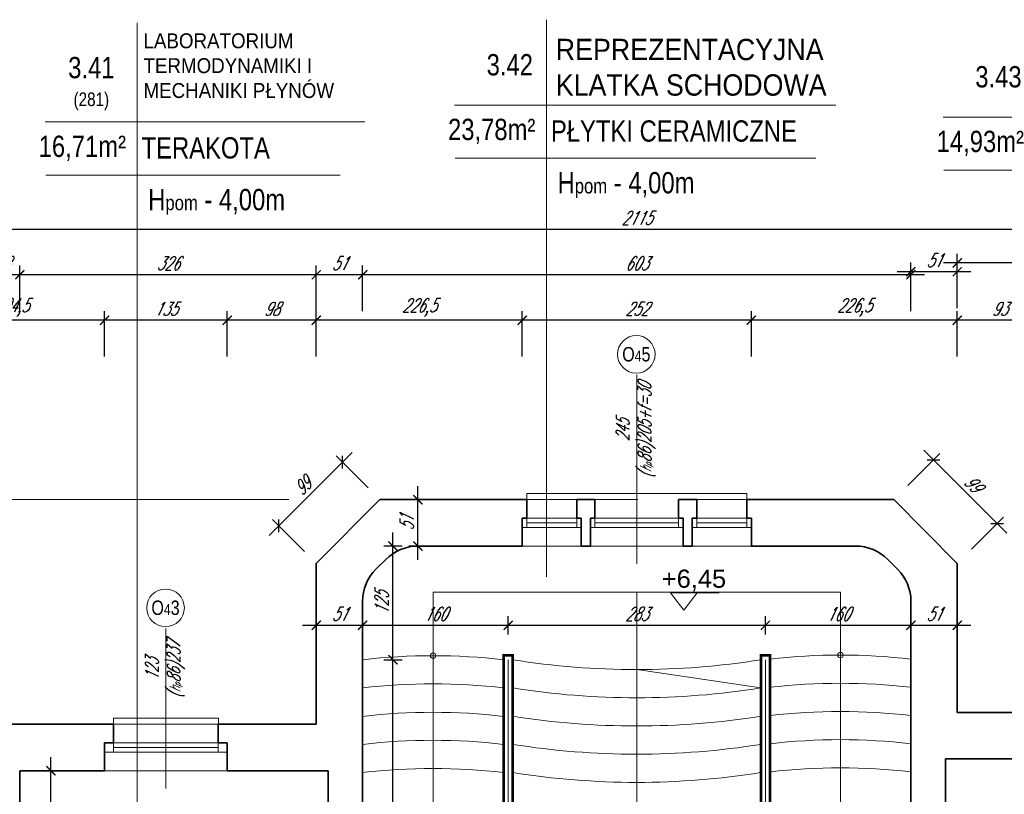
# Model space of a CAD drawing. Header units: millimetres. Extents: x 402 to 79005, y -7782 to 89952.
# Tile 40 of 256: x 24196 to 25278, y 15360 to 16212. Entities that reach past the tile are written whole.
import ezdxf

# ---------------------------------------------------------------- set-up
doc = ezdxf.new("R2010")
doc.units = ezdxf.units.MM
doc.header["$LTSCALE"] = 10
doc.linetypes.add('DASHED', pattern=[19.05, 12.7, -6.35])
doc.layers.get('0').update_dxf_attribs({"lineweight": 0})
doc.layers.get('Defpoints').update_dxf_attribs({"color": 253})
for name, color, linetype, lineweight in [('000_rzedne', 7, 'Continuous', 0), ('01 parter - ściany', 253, 'Continuous', 35), ('03-01_okna', 253, 'Continuous', 15), ('03-02_schody', 253, 'Continuous', 5), ('04-1_widok', 253, 'Continuous', 5), ('05-01_wymiary', 253, 'Continuous', 5), ('05-03_opis', 253, 'Continuous', 5)]:
    doc.layers.add(name, color=color, linetype=linetype, lineweight=lineweight)
doc.styles.add('ariel', font='ARIAL.TTF', dxfattribs={"width": 0.8})
doc.styles.add('ariel_wym', font='simplex.shx', dxfattribs={"width": 0.65, "oblique": 25})
doc.styles.add('ZAGOSP', font='txt', dxfattribs={"height": 0.8})
doc.dimstyles.new('ariel 50', dxfattribs={"dimtxt": 15, "dimasz": 10, "dimexe": 10, "dimexo": 0, "dimgap": 5, "dimtad": 1, "dimdec": 1, "dimrnd": 0.5, "dimtxsty": 'ariel_wym', "dimblk": 'ARCHTICK', "dimcen": 2.5, "dimdle": 15, "dimazin": 0, "dimtfac": 1, "dimtdec": 1, "dimtix": 1, "dimtmove": 0, "dimatfit": 3, "dimldrblk": 'DOT', "dimfxl": 0, "dimarcsym": 0})
doc.dimstyles.new('ariel 50 wnętrze', dxfattribs={"dimtxt": 15, "dimasz": 10, "dimexe": 10, "dimexo": 0, "dimgap": 5, "dimtad": 1, "dimdec": 1, "dimrnd": 0.5, "dimtxsty": 'ariel_wym', "dimblk": 'ARCHTICK', "dimcen": 2.5, "dimdle": 15, "dimazin": 0, "dimtfac": 1, "dimtdec": 1, "dimtix": 1, "dimtmove": 0, "dimatfit": 3, "dimldrblk": 'DOT', "dimfxl": 0, "dimarcsym": 0})

# ---------------------------------------------------------------- blocks, each defined once
blk = doc.blocks.new('_ArchTick')
at = {"color": 0, "linetype": 'ByBlock', "const_width": 0.15}
blk.add_lwpolyline([(-0.5, -0.5), (0.5, 0.5)], dxfattribs=at)
blk = doc.blocks.new('*D3159')
at = {"layer": '05-01_wymiary', "color": 0, "lineweight": -2}
for p, q in [((25226.6, 15841.7), (25226.6, 15891.7)), ((25319.7, 15841.7), (25319.7, 15891.7)), ((25334.7, 15881.7), (25211.6, 15881.7))]:
    blk.add_line(p, q, dxfattribs=at)
at = {"layer": 'Defpoints', "color": 0, "lineweight": 0}
for p in [(25226.6, 15881.7), (25226.6, 15614.4), (25319.7, 15399.3)]:
    blk.add_point(p, dxfattribs=at)
at = {"layer": '05-01_wymiary', "color": 0, "lineweight": -2, "xscale": 10, "yscale": 10, "zscale": 10, "rotation": 180}
blk.add_blockref('_ArchTick', (25226.6, 15881.7), dxfattribs=at)
at = {"layer": '05-01_wymiary', "color": 0, "lineweight": -2, "xscale": 10, "yscale": 10, "zscale": 10}
blk.add_blockref('_ArchTick', (25319.7, 15881.7), dxfattribs=at)
at = {"layer": '05-01_wymiary', "color": 0, "insert": (25273.2, 15894.2), "char_height": 15, "attachment_point": 5, "style": 'ariel_wym'}
blk.add_mtext('93', dxfattribs=at)
blk = doc.blocks.new('_Dot')
at = {"color": 0, "linetype": 'ByBlock', "lineweight": -2}
blk.add_line((-0.5, 0), (-1, 0), dxfattribs=at)
at = {"color": 0, "linetype": 'ByBlock', "const_width": 0.5}
blk.add_lwpolyline([(-0.25, 0, 1), (0.25, 0, 1)], format="xyb", close=True, dxfattribs=at)
blk = doc.blocks.new('*D3160')
at = {"layer": '05-01_wymiary', "color": 0, "lineweight": -2}
for p, q in [((25000.2, 15841.7), (25000.2, 15891.7)), ((25226.6, 15841.7), (25226.6, 15891.7)), ((25241.6, 15881.7), (24985.2, 15881.7))]:
    blk.add_line(p, q, dxfattribs=at)
at = {"layer": 'Defpoints', "color": 0, "lineweight": 0}
for p in [(25000.2, 15881.7), (25000.2, 15633.4), (25226.6, 15614.4)]:
    blk.add_point(p, dxfattribs=at)
at = {"layer": '05-01_wymiary', "color": 0, "lineweight": -2, "xscale": 10, "yscale": 10, "zscale": 10, "rotation": 180}
blk.add_blockref('_ArchTick', (25000.2, 15881.7), dxfattribs=at)
at = {"layer": '05-01_wymiary', "color": 0, "lineweight": -2, "xscale": 10, "yscale": 10, "zscale": 10}
blk.add_blockref('_ArchTick', (25226.6, 15881.7), dxfattribs=at)
at = {"layer": '05-01_wymiary', "color": 0, "insert": (25113.4, 15895.6), "char_height": 15, "attachment_point": 5, "style": 'ariel_wym'}
blk.add_mtext('226,5', dxfattribs=at)
blk = doc.blocks.new('*D3161')
at = {"layer": '05-01_wymiary', "color": 0, "lineweight": -2}
for p, q in [((24748.2, 15841.7), (24748.2, 15891.7)), ((25000.2, 15841.7), (25000.2, 15891.7)), ((25015.2, 15881.7), (24733.2, 15881.7))]:
    blk.add_line(p, q, dxfattribs=at)
at = {"layer": 'Defpoints', "color": 0, "lineweight": 0}
for p in [(24748.2, 15881.7), (24748.2, 15633.4), (25000.2, 15633.4)]:
    blk.add_point(p, dxfattribs=at)
at = {"layer": '05-01_wymiary', "color": 0, "lineweight": -2, "xscale": 10, "yscale": 10, "zscale": 10, "rotation": 180}
blk.add_blockref('_ArchTick', (24748.2, 15881.7), dxfattribs=at)
at = {"layer": '05-01_wymiary', "color": 0, "lineweight": -2, "xscale": 10, "yscale": 10, "zscale": 10}
blk.add_blockref('_ArchTick', (25000.2, 15881.7), dxfattribs=at)
at = {"layer": '05-01_wymiary', "color": 0, "insert": (24874.2, 15894.2), "char_height": 15, "attachment_point": 5, "style": 'ariel_wym'}
blk.add_mtext('252', dxfattribs=at)
blk = doc.blocks.new('*D3162')
at = {"layer": '05-01_wymiary', "color": 0, "lineweight": -2}
for p, q in [((24521.7, 15841.7), (24521.7, 15891.7)), ((24748.2, 15841.7), (24748.2, 15891.7)), ((24763.2, 15881.7), (24506.7, 15881.7))]:
    blk.add_line(p, q, dxfattribs=at)
at = {"layer": 'Defpoints', "color": 0, "lineweight": 0}
for p in [(24521.7, 15881.7), (24748.2, 15633.4), (24521.7, 15614.4)]:
    blk.add_point(p, dxfattribs=at)
at = {"layer": '05-01_wymiary', "color": 0, "lineweight": -2, "xscale": 10, "yscale": 10, "zscale": 10, "rotation": 180}
blk.add_blockref('_ArchTick', (24521.7, 15881.7), dxfattribs=at)
at = {"layer": '05-01_wymiary', "color": 0, "lineweight": -2, "xscale": 10, "yscale": 10, "zscale": 10}
blk.add_blockref('_ArchTick', (24748.2, 15881.7), dxfattribs=at)
at = {"layer": '05-01_wymiary', "color": 0, "insert": (24634.9, 15895.6), "char_height": 15, "attachment_point": 5, "style": 'ariel_wym'}
blk.add_mtext('226,5', dxfattribs=at)
blk = doc.blocks.new('*D3163')
at = {"layer": '05-01_wymiary', "color": 0, "lineweight": -2}
for p, q in [((24423.7, 15841.7), (24423.7, 15891.7)), ((24521.7, 15841.7), (24521.7, 15891.7)), ((24536.7, 15881.7), (24408.7, 15881.7))]:
    blk.add_line(p, q, dxfattribs=at)
at = {"layer": 'Defpoints', "color": 0, "lineweight": 0}
for p in [(24423.7, 15881.7), (24521.7, 15614.4), (24423.7, 15386.4)]:
    blk.add_point(p, dxfattribs=at)
at = {"layer": '05-01_wymiary', "color": 0, "lineweight": -2, "xscale": 10, "yscale": 10, "zscale": 10, "rotation": 180}
blk.add_blockref('_ArchTick', (24423.7, 15881.7), dxfattribs=at)
at = {"layer": '05-01_wymiary', "color": 0, "lineweight": -2, "xscale": 10, "yscale": 10, "zscale": 10}
blk.add_blockref('_ArchTick', (24521.7, 15881.7), dxfattribs=at)
at = {"layer": '05-01_wymiary', "color": 0, "insert": (24472.7, 15894.2), "char_height": 15, "attachment_point": 5, "style": 'ariel_wym'}
blk.add_mtext('98', dxfattribs=at)
blk = doc.blocks.new('*D3164')
at = {"layer": '05-01_wymiary', "color": 0, "lineweight": -2}
for p, q in [((24288.8, 15841.7), (24288.8, 15891.7)), ((24423.7, 15841.7), (24423.7, 15891.7)), ((24438.7, 15881.7), (24273.8, 15881.7))]:
    blk.add_line(p, q, dxfattribs=at)
at = {"layer": 'Defpoints', "color": 0, "lineweight": 0}
for p in [(24288.8, 15881.7), (24288.8, 15386.4), (24423.7, 15386.4)]:
    blk.add_point(p, dxfattribs=at)
at = {"layer": '05-01_wymiary', "color": 0, "lineweight": -2, "xscale": 10, "yscale": 10, "zscale": 10, "rotation": 180}
blk.add_blockref('_ArchTick', (24288.8, 15881.7), dxfattribs=at)
at = {"layer": '05-01_wymiary', "color": 0, "lineweight": -2, "xscale": 10, "yscale": 10, "zscale": 10}
blk.add_blockref('_ArchTick', (24423.7, 15881.7), dxfattribs=at)
at = {"layer": '05-01_wymiary', "color": 0, "insert": (24356.2, 15894.2), "char_height": 15, "attachment_point": 5, "style": 'ariel_wym'}
blk.add_mtext('135', dxfattribs=at)
blk = doc.blocks.new('*D3165')
at = {"layer": '05-01_wymiary', "color": 0, "lineweight": -2}
for p, q in [((24084.4, 15841.7), (24084.4, 15891.7)), ((24288.8, 15841.7), (24288.8, 15891.7)), ((24303.8, 15881.7), (24069.4, 15881.7))]:
    blk.add_line(p, q, dxfattribs=at)
at = {"layer": 'Defpoints', "color": 0, "lineweight": 0}
for p in [(24084.4, 15881.7), (24084.4, 15386.4), (24288.8, 15386.4)]:
    blk.add_point(p, dxfattribs=at)
at = {"layer": '05-01_wymiary', "color": 0, "lineweight": -2, "xscale": 10, "yscale": 10, "zscale": 10, "rotation": 180}
blk.add_blockref('_ArchTick', (24084.4, 15881.7), dxfattribs=at)
at = {"layer": '05-01_wymiary', "color": 0, "lineweight": -2, "xscale": 10, "yscale": 10, "zscale": 10}
blk.add_blockref('_ArchTick', (24288.8, 15881.7), dxfattribs=at)
at = {"layer": '05-01_wymiary', "color": 0, "insert": (24186.6, 15895.6), "char_height": 15, "attachment_point": 5, "style": 'ariel_wym'}
blk.add_mtext('204,5', dxfattribs=at)
blk = doc.blocks.new('*D3174')
at = {"layer": '05-01_wymiary', "color": 0, "lineweight": -2}
for p, q in [((25226.6, 15904.7), (25226.6, 15954.7)), ((25516.5, 15904.7), (25516.5, 15954.7)), ((25531.5, 15944.7), (25211.6, 15944.7))]:
    blk.add_line(p, q, dxfattribs=at)
at = {"layer": 'Defpoints', "color": 0, "lineweight": 0}
for p in [(25226.6, 15944.7), (25226.6, 15450.3), (25516.5, 15399.3)]:
    blk.add_point(p, dxfattribs=at)
at = {"layer": '05-01_wymiary', "color": 0, "lineweight": -2, "xscale": 10, "yscale": 10, "zscale": 10, "rotation": 180}
blk.add_blockref('_ArchTick', (25226.6, 15944.7), dxfattribs=at)
at = {"layer": '05-01_wymiary', "color": 0, "lineweight": -2, "xscale": 10, "yscale": 10, "zscale": 10}
blk.add_blockref('_ArchTick', (25516.5, 15944.7), dxfattribs=at)
at = {"layer": '05-01_wymiary', "color": 0, "insert": (25371.6, 15957.2), "char_height": 15, "attachment_point": 5, "style": 'ariel_wym'}
blk.add_mtext('290', dxfattribs=at)
blk = doc.blocks.new('*D3175')
at = {"layer": '05-01_wymiary', "color": 0, "lineweight": -2}
for p, q in [((25175.6, 15895), (25175.6, 15945)), ((25226.6, 15895), (25226.6, 15945)), ((25241.6, 15935), (25160.6, 15935))]:
    blk.add_line(p, q, dxfattribs=at)
at = {"layer": 'Defpoints', "color": 0, "lineweight": 0}
for p in [(25175.6, 15935), (25175.6, 15447.1), (25226.6, 15450.3)]:
    blk.add_point(p, dxfattribs=at)
at = {"layer": '05-01_wymiary', "color": 0, "lineweight": -2, "xscale": 10, "yscale": 10, "zscale": 10, "rotation": 180}
blk.add_blockref('_ArchTick', (25175.6, 15935), dxfattribs=at)
at = {"layer": '05-01_wymiary', "color": 0, "lineweight": -2, "xscale": 10, "yscale": 10, "zscale": 10}
blk.add_blockref('_ArchTick', (25226.6, 15935), dxfattribs=at)
at = {"layer": '05-01_wymiary', "color": 0, "insert": (25201.1, 15947.5), "char_height": 15, "attachment_point": 5, "style": 'ariel_wym'}
blk.add_mtext('51', dxfattribs=at)
blk = doc.blocks.new('*D3176')
at = {"layer": '05-01_wymiary', "color": 0, "lineweight": -2}
for p, q in [((24572.7, 15891.7), (24572.7, 15941.7)), ((25175.6, 15891.7), (25175.6, 15941.7)), ((25190.6, 15931.7), (24557.7, 15931.7))]:
    blk.add_line(p, q, dxfattribs=at)
at = {"layer": 'Defpoints', "color": 0, "lineweight": 0}
for p in [(24572.7, 15931.7), (24572.7, 15446.2), (25175.6, 15447.1)]:
    blk.add_point(p, dxfattribs=at)
at = {"layer": '05-01_wymiary', "color": 0, "lineweight": -2, "xscale": 10, "yscale": 10, "zscale": 10, "rotation": 180}
blk.add_blockref('_ArchTick', (24572.7, 15931.7), dxfattribs=at)
at = {"layer": '05-01_wymiary', "color": 0, "lineweight": -2, "xscale": 10, "yscale": 10, "zscale": 10}
blk.add_blockref('_ArchTick', (25175.6, 15931.7), dxfattribs=at)
at = {"layer": '05-01_wymiary', "color": 0, "insert": (24874.1, 15944.2), "char_height": 15, "attachment_point": 5, "style": 'ariel_wym'}
blk.add_mtext('603', dxfattribs=at)
blk = doc.blocks.new('*D3177')
at = {"layer": '05-01_wymiary', "color": 0, "lineweight": -2}
for p, q in [((24521.7, 15891.7), (24521.7, 15941.7)), ((24572.7, 15891.7), (24572.7, 15941.7)), ((24587.7, 15931.7), (24506.7, 15931.7))]:
    blk.add_line(p, q, dxfattribs=at)
at = {"layer": 'Defpoints', "color": 0, "lineweight": 0}
for p in [(24521.7, 15931.7), (24572.7, 15446.2), (24521.7, 15437.4)]:
    blk.add_point(p, dxfattribs=at)
at = {"layer": '05-01_wymiary', "color": 0, "lineweight": -2, "xscale": 10, "yscale": 10, "zscale": 10, "rotation": 180}
blk.add_blockref('_ArchTick', (24521.7, 15931.7), dxfattribs=at)
at = {"layer": '05-01_wymiary', "color": 0, "lineweight": -2, "xscale": 10, "yscale": 10, "zscale": 10}
blk.add_blockref('_ArchTick', (24572.7, 15931.7), dxfattribs=at)
at = {"layer": '05-01_wymiary', "color": 0, "insert": (24547.2, 15944.2), "char_height": 15, "attachment_point": 5, "style": 'ariel_wym'}
blk.add_mtext('51', dxfattribs=at)
blk = doc.blocks.new('*D3178')
at = {"layer": '05-01_wymiary', "color": 0, "lineweight": -2}
for p, q in [((24195.7, 15891.7), (24195.7, 15941.7)), ((24521.7, 15891.7), (24521.7, 15941.7)), ((24536.7, 15931.7), (24180.7, 15931.7))]:
    blk.add_line(p, q, dxfattribs=at)
at = {"layer": 'Defpoints', "color": 0, "lineweight": 0}
for p in [(24195.7, 15931.7), (24521.7, 15437.4), (24195.7, 15386.4)]:
    blk.add_point(p, dxfattribs=at)
at = {"layer": '05-01_wymiary', "color": 0, "lineweight": -2, "xscale": 10, "yscale": 10, "zscale": 10, "rotation": 180}
blk.add_blockref('_ArchTick', (24195.7, 15931.7), dxfattribs=at)
at = {"layer": '05-01_wymiary', "color": 0, "lineweight": -2, "xscale": 10, "yscale": 10, "zscale": 10}
blk.add_blockref('_ArchTick', (24521.7, 15931.7), dxfattribs=at)
at = {"layer": '05-01_wymiary', "color": 0, "insert": (24358.7, 15944.2), "char_height": 15, "attachment_point": 5, "style": 'ariel_wym'}
blk.add_mtext('326', dxfattribs=at)
blk = doc.blocks.new('*D3179')
at = {"layer": '05-01_wymiary', "color": 0, "lineweight": -2}
for p, q in [((24157.7, 15891.7), (24157.7, 15941.7)), ((24195.7, 15891.7), (24195.7, 15941.7)), ((24210.7, 15931.7), (24142.7, 15931.7))]:
    blk.add_line(p, q, dxfattribs=at)
at = {"layer": 'Defpoints', "color": 0, "lineweight": 0}
for p in [(24157.7, 15931.7), (24157.7, 15386.4), (24195.7, 15386.4)]:
    blk.add_point(p, dxfattribs=at)
at = {"layer": '05-01_wymiary', "color": 0, "lineweight": -2, "xscale": 10, "yscale": 10, "zscale": 10, "rotation": 180}
blk.add_blockref('_ArchTick', (24157.7, 15931.7), dxfattribs=at)
at = {"layer": '05-01_wymiary', "color": 0, "lineweight": -2, "xscale": 10, "yscale": 10, "zscale": 10}
blk.add_blockref('_ArchTick', (24195.7, 15931.7), dxfattribs=at)
at = {"layer": '05-01_wymiary', "color": 0, "insert": (24176.7, 15944.2), "char_height": 15, "attachment_point": 5, "style": 'ariel_wym'}
blk.add_mtext('38', dxfattribs=at)
blk = doc.blocks.new('*D3184')
at = {"layer": '05-01_wymiary', "color": 0, "lineweight": -2}
for p, q in [((23816.7, 15941.7), (23816.7, 15991.7)), ((25931.6, 15941.7), (25931.6, 15991.7)), ((23801.7, 15981.7), (25946.6, 15981.7))]:
    blk.add_line(p, q, dxfattribs=at)
at = {"layer": 'Defpoints', "color": 0, "lineweight": 0}
for p in [(25931.6, 15981.7), (23816.7, 15368), (25931.6, 15362.4)]:
    blk.add_point(p, dxfattribs=at)
at = {"layer": '05-01_wymiary', "color": 0, "lineweight": -2, "xscale": 10, "yscale": 10, "zscale": 10, "rotation": 180}
blk.add_blockref('_ArchTick', (23816.7, 15981.7), dxfattribs=at)
at = {"layer": '05-01_wymiary', "color": 0, "lineweight": -2, "xscale": 10, "yscale": 10, "zscale": 10}
blk.add_blockref('_ArchTick', (25931.6, 15981.7), dxfattribs=at)
at = {"layer": '05-01_wymiary', "color": 0, "insert": (24874.1, 15994.2), "char_height": 15, "attachment_point": 5, "style": 'ariel_wym'}
blk.add_mtext('2115', dxfattribs=at)
blk = doc.blocks.new('*D3194')
at = {"layer": '05-01_wymiary', "color": 0, "lineweight": -2}
for p, q in [((23569, 15422.4), (23569, 15629.4)), ((23609, 15614.4), (23559, 15614.4)), ((23609, 15437.4), (23559, 15437.4))]:
    blk.add_line(p, q, dxfattribs=at)
at = {"layer": 'Defpoints', "color": 0, "lineweight": 0}
for p in [(23569, 15614.4), (24521.7, 15614.4), (23886.7, 15437.4)]:
    blk.add_point(p, dxfattribs=at)
at = {"layer": '05-01_wymiary', "color": 0, "lineweight": -2, "xscale": 10, "yscale": 10, "zscale": 10}
for p, rotation in [((23569, 15614.4), 90), ((23569, 15437.4), 270)]:
    blk.add_blockref('_ArchTick', p, dxfattribs=dict(at, rotation=rotation))
at = {"layer": '05-01_wymiary', "color": 0, "insert": (23556.5, 15525.9), "char_height": 15, "attachment_point": 5, "rotation": 90, "style": 'ariel_wym'}
blk.add_mtext('177', dxfattribs=at)
blk = doc.blocks.new('*D3195')
at = {"layer": '05-01_wymiary', "color": 0, "lineweight": -2}
for p, q in [((23569, 15599.4), (23569, 15699.4)), ((23609, 15684.4), (23559, 15684.4)), ((23609, 15614.4), (23559, 15614.4))]:
    blk.add_line(p, q, dxfattribs=at)
at = {"layer": 'Defpoints', "color": 0, "lineweight": 0}
for p in [(23569, 15684.4), (24591.7, 15684.4), (24521.7, 15614.4)]:
    blk.add_point(p, dxfattribs=at)
at = {"layer": '05-01_wymiary', "color": 0, "lineweight": -2, "xscale": 10, "yscale": 10, "zscale": 10}
for p, rotation in [((23569, 15684.4), 90), ((23569, 15614.4), 270)]:
    blk.add_blockref('_ArchTick', p, dxfattribs=dict(at, rotation=rotation))
at = {"layer": '05-01_wymiary', "color": 0, "insert": (23556.5, 15649.4), "char_height": 15, "attachment_point": 5, "rotation": 90, "style": 'ariel_wym'}
blk.add_mtext('70', dxfattribs=at)
blk = doc.blocks.new('*D3196')
at = {"layer": '05-01_wymiary', "color": 0, "lineweight": -2}
for p, q in [((23521.7, 14891.4), (23521.7, 15699.4)), ((23561.7, 15684.4), (23511.7, 15684.4)), ((23561.7, 14906.4), (23511.7, 14906.4))]:
    blk.add_line(p, q, dxfattribs=at)
at = {"layer": 'Defpoints', "color": 0, "lineweight": 0}
for p in [(23521.7, 15684.4), (24591.7, 15684.4), (23816.7, 14906.4)]:
    blk.add_point(p, dxfattribs=at)
at = {"layer": '05-01_wymiary', "color": 0, "lineweight": -2, "xscale": 10, "yscale": 10, "zscale": 10}
for p, rotation in [((23521.7, 15684.4), 90), ((23521.7, 14906.4), 270)]:
    blk.add_blockref('_ArchTick', p, dxfattribs=dict(at, rotation=rotation))
at = {"layer": '05-01_wymiary', "color": 0, "insert": (23509.2, 15295.4), "char_height": 15, "attachment_point": 5, "rotation": 90, "style": 'ariel_wym'}
blk.add_mtext('778', dxfattribs=at)
blk = doc.blocks.new('*D2767')
at = {"layer": '05-01_wymiary', "color": 0, "lineweight": -2}
for p, q in [((24229.9, 14878.4), (24229.9, 15401.4)), ((24219.9, 15386.4), (24239.9, 15386.4)), ((24219.9, 14893.4), (24239.9, 14893.4))]:
    blk.add_line(p, q, dxfattribs=at)
at = {"layer": 'Defpoints', "color": 0, "lineweight": 0}
for p in [(24195.7, 15386.4), (24229.9, 15386.4), (24195.7, 14893.4)]:
    blk.add_point(p, dxfattribs=at)
at = {"layer": '05-01_wymiary', "color": 0, "lineweight": -2, "xscale": 10, "yscale": 10, "zscale": 10}
for p, rotation in [((24229.9, 15386.4), 90), ((24229.9, 14893.4), 270)]:
    blk.add_blockref('_ArchTick', p, dxfattribs=dict(at, rotation=rotation))
at = {"layer": '05-01_wymiary', "color": 0, "insert": (24217.4, 15139.9), "char_height": 15, "attachment_point": 5, "rotation": 90, "style": 'ariel_wym'}
blk.add_mtext('493', dxfattribs=at)
blk = doc.blocks.new('*D2770')
at = {"layer": '05-01_wymiary', "color": 0, "lineweight": -2}
for p, q in [((24606, 15059.4), (24606, 15523.4)), ((24596, 15508.4), (24616, 15508.4)), ((24596, 15074.4), (24616, 15074.4))]:
    blk.add_line(p, q, dxfattribs=at)
at = {"layer": 'Defpoints', "color": 0, "lineweight": 0}
for p in [(24572.7, 15508.4), (24606, 15508.4), (24572.7, 15074.4)]:
    blk.add_point(p, dxfattribs=at)
at = {"layer": '05-01_wymiary', "color": 0, "lineweight": -2, "xscale": 10, "yscale": 10, "zscale": 10}
for p, rotation in [((24606, 15508.4), 90), ((24606, 15074.4), 270)]:
    blk.add_blockref('_ArchTick', p, dxfattribs=dict(at, rotation=rotation))
at = {"layer": '05-01_wymiary', "color": 0, "insert": (24593.5, 15291.4), "char_height": 15, "attachment_point": 5, "rotation": 90, "style": 'ariel_wym'}
blk.add_mtext('434', dxfattribs=at)
blk = doc.blocks.new('*D2771')
at = {"layer": '05-01_wymiary', "color": 0, "lineweight": -2}
for p, q in [((24606, 15493.4), (24606, 15648.4)), ((24616, 15633.4), (24596, 15633.4)), ((24596, 15508.4), (24616, 15508.4))]:
    blk.add_line(p, q, dxfattribs=at)
at = {"layer": 'Defpoints', "color": 0, "lineweight": 0}
for p in [(24606, 15633.4), (24633.5, 15633.4), (24572.7, 15508.4)]:
    blk.add_point(p, dxfattribs=at)
at = {"layer": '05-01_wymiary', "color": 0, "lineweight": -2, "xscale": 10, "yscale": 10, "zscale": 10}
for p, rotation in [((24606, 15633.4), 90), ((24606, 15508.4), 270)]:
    blk.add_blockref('_ArchTick', p, dxfattribs=dict(at, rotation=rotation))
at = {"layer": '05-01_wymiary', "color": 0, "insert": (24593.5, 15570.9), "char_height": 15, "attachment_point": 5, "rotation": 90, "style": 'ariel_wym'}
blk.add_mtext('125', dxfattribs=at)
blk = doc.blocks.new('*D2772')
at = {"layer": '05-01_wymiary', "color": 0, "lineweight": -2}
for p, q in [((24633.5, 15618.4), (24633.5, 15699.4)), ((24633.5, 15684.4), (24623.5, 15684.4)), ((24633.5, 15633.4), (24623.5, 15633.4))]:
    blk.add_line(p, q, dxfattribs=at)
at = {"layer": 'Defpoints', "color": 0, "lineweight": 0}
for p in [(24633.5, 15684.4), (24633.5, 15684.4), (24633.5, 15633.4)]:
    blk.add_point(p, dxfattribs=at)
at = {"layer": '05-01_wymiary', "color": 0, "lineweight": -2, "xscale": 10, "yscale": 10, "zscale": 10}
for p, rotation in [((24633.5, 15684.4), 90), ((24633.5, 15633.4), 270)]:
    blk.add_blockref('_ArchTick', p, dxfattribs=dict(at, rotation=rotation))
at = {"layer": '05-01_wymiary', "color": 0, "insert": (24621, 15658.9), "char_height": 15, "attachment_point": 5, "rotation": 90, "style": 'ariel_wym'}
blk.add_mtext('51', dxfattribs=at)
blk = doc.blocks.new('*D2773')
at = {"layer": '05-01_wymiary', "color": 0, "lineweight": -2}
for p, q in [((24521.7, 15556.3), (24521.7, 15536.3)), ((24572.7, 15556.3), (24572.7, 15536.3)), ((24506.7, 15546.3), (24587.7, 15546.3))]:
    blk.add_line(p, q, dxfattribs=at)
at = {"layer": 'Defpoints', "color": 0, "lineweight": 0}
for p in [(24521.7, 15614.4), (24572.7, 15572.6), (24572.7, 15546.3)]:
    blk.add_point(p, dxfattribs=at)
at = {"layer": '05-01_wymiary', "color": 0, "lineweight": -2, "xscale": 10, "yscale": 10, "zscale": 10, "rotation": 180}
blk.add_blockref('_ArchTick', (24521.7, 15546.3), dxfattribs=at)
at = {"layer": '05-01_wymiary', "color": 0, "lineweight": -2, "xscale": 10, "yscale": 10, "zscale": 10}
blk.add_blockref('_ArchTick', (24572.7, 15546.3), dxfattribs=at)
at = {"layer": '05-01_wymiary', "color": 0, "insert": (24547.2, 15558.8), "char_height": 15, "attachment_point": 5, "style": 'ariel_wym'}
blk.add_mtext('51', dxfattribs=at)
blk = doc.blocks.new('*D2774')
at = {"layer": '05-01_wymiary', "color": 0, "lineweight": -2}
for p, q in [((24572.7, 15556.3), (24572.7, 15536.3)), ((24732.7, 15536.3), (24732.7, 15556.3)), ((24557.7, 15546.3), (24747.7, 15546.3))]:
    blk.add_line(p, q, dxfattribs=at)
at = {"layer": 'Defpoints', "color": 0, "lineweight": 0}
for p in [(24572.7, 15572.6), (24732.7, 15546.3), (24732.7, 15513.4)]:
    blk.add_point(p, dxfattribs=at)
at = {"layer": '05-01_wymiary', "color": 0, "lineweight": -2, "xscale": 10, "yscale": 10, "zscale": 10, "rotation": 180}
blk.add_blockref('_ArchTick', (24572.7, 15546.3), dxfattribs=at)
at = {"layer": '05-01_wymiary', "color": 0, "lineweight": -2, "xscale": 10, "yscale": 10, "zscale": 10}
blk.add_blockref('_ArchTick', (24732.7, 15546.3), dxfattribs=at)
at = {"layer": '05-01_wymiary', "color": 0, "insert": (24652.7, 15558.8), "char_height": 15, "attachment_point": 5, "style": 'ariel_wym'}
blk.add_mtext('160', dxfattribs=at)
blk = doc.blocks.new('*D2775')
at = {"layer": '05-01_wymiary', "color": 0, "lineweight": -2}
for p, q in [((24732.7, 15536.3), (24732.7, 15556.3)), ((25015.6, 15536.3), (25015.6, 15556.3)), ((24717.7, 15546.3), (25030.6, 15546.3))]:
    blk.add_line(p, q, dxfattribs=at)
at = {"layer": 'Defpoints', "color": 0, "lineweight": 0}
for p in [(25015.6, 15546.3), (24732.7, 15513.4), (25015.6, 15513.4)]:
    blk.add_point(p, dxfattribs=at)
at = {"layer": '05-01_wymiary', "color": 0, "lineweight": -2, "xscale": 10, "yscale": 10, "zscale": 10, "rotation": 180}
blk.add_blockref('_ArchTick', (24732.7, 15546.3), dxfattribs=at)
at = {"layer": '05-01_wymiary', "color": 0, "lineweight": -2, "xscale": 10, "yscale": 10, "zscale": 10}
blk.add_blockref('_ArchTick', (25015.6, 15546.3), dxfattribs=at)
at = {"layer": '05-01_wymiary', "color": 0, "insert": (24874.1, 15558.8), "char_height": 15, "attachment_point": 5, "style": 'ariel_wym'}
blk.add_mtext('283', dxfattribs=at)
blk = doc.blocks.new('*D2776')
at = {"layer": '05-01_wymiary', "color": 0, "lineweight": -2}
for p, q in [((25015.6, 15536.3), (25015.6, 15556.3)), ((25175.6, 15556.3), (25175.6, 15536.3)), ((25000.6, 15546.3), (25190.6, 15546.3))]:
    blk.add_line(p, q, dxfattribs=at)
at = {"layer": 'Defpoints', "color": 0, "lineweight": 0}
for p in [(25175.6, 15572.6), (25175.6, 15546.3), (25015.6, 15513.4)]:
    blk.add_point(p, dxfattribs=at)
at = {"layer": '05-01_wymiary', "color": 0, "lineweight": -2, "xscale": 10, "yscale": 10, "zscale": 10, "rotation": 180}
blk.add_blockref('_ArchTick', (25015.6, 15546.3), dxfattribs=at)
at = {"layer": '05-01_wymiary', "color": 0, "lineweight": -2, "xscale": 10, "yscale": 10, "zscale": 10}
blk.add_blockref('_ArchTick', (25175.6, 15546.3), dxfattribs=at)
at = {"layer": '05-01_wymiary', "color": 0, "insert": (25095.6, 15558.8), "char_height": 15, "attachment_point": 5, "style": 'ariel_wym'}
blk.add_mtext('160', dxfattribs=at)
blk = doc.blocks.new('*D2777')
at = {"layer": '05-01_wymiary', "color": 0, "lineweight": -2}
for p, q in [((25175.6, 15556.3), (25175.6, 15536.3)), ((25226.6, 15556.3), (25226.6, 15536.3)), ((25160.6, 15546.3), (25241.6, 15546.3))]:
    blk.add_line(p, q, dxfattribs=at)
at = {"layer": 'Defpoints', "color": 0, "lineweight": 0}
for p in [(25226.6, 15614.4), (25175.6, 15572.6), (25226.6, 15546.3)]:
    blk.add_point(p, dxfattribs=at)
at = {"layer": '05-01_wymiary', "color": 0, "lineweight": -2, "xscale": 10, "yscale": 10, "zscale": 10, "rotation": 180}
blk.add_blockref('_ArchTick', (25175.6, 15546.3), dxfattribs=at)
at = {"layer": '05-01_wymiary', "color": 0, "lineweight": -2, "xscale": 10, "yscale": 10, "zscale": 10}
blk.add_blockref('_ArchTick', (25226.6, 15546.3), dxfattribs=at)
at = {"layer": '05-01_wymiary', "color": 0, "insert": (25201.1, 15558.8), "char_height": 15, "attachment_point": 5, "style": 'ariel_wym'}
blk.add_mtext('51', dxfattribs=at)
blk = doc.blocks.new('*D3055')
at = {"layer": '05-01_wymiary', "color": 0, "lineweight": -2}
for p, q in [((25172.1, 15699.8), (25207.4, 15735.2)), ((25281, 15647.5), (25189.8, 15738.7)), ((25242.1, 15629.8), (25277.4, 15665.2))]:
    blk.add_line(p, q, dxfattribs=at)
at = {"layer": 'Defpoints', "color": 0, "lineweight": 0}
for p in [(25200.4, 15728.1), (25156.7, 15684.4), (25226.6, 15614.4)]:
    blk.add_point(p, dxfattribs=at)
at = {"layer": '05-01_wymiary', "color": 0, "lineweight": -2, "xscale": 10, "yscale": 10, "zscale": 10}
for p, rotation in [((25200.4, 15728.1), 134.9939123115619), ((25270.4, 15658.1), 314.9939123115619)]:
    blk.add_blockref('_ArchTick', p, dxfattribs=dict(at, rotation=rotation))
at = {"layer": '05-01_wymiary', "color": 0, "insert": (25244.2, 15702), "char_height": 15, "attachment_point": 5, "rotation": 314.9939, "style": 'ariel_wym'}
blk.add_mtext('99', dxfattribs=at)
blk = doc.blocks.new('*D3056')
at = {"layer": '05-01_wymiary', "color": 0, "lineweight": -2}
for p, q in [((24469.8, 15645), (24561.1, 15736.2)), ((24578.7, 15697.3), (24543.4, 15732.7)), ((24508.7, 15627.3), (24473.4, 15662.7))]:
    blk.add_line(p, q, dxfattribs=at)
at = {"layer": 'Defpoints', "color": 0, "lineweight": 0}
for p in [(24550.4, 15725.6), (24591.7, 15684.4), (24521.7, 15614.4)]:
    blk.add_point(p, dxfattribs=at)
at = {"layer": '05-01_wymiary', "color": 0, "lineweight": -2, "xscale": 10, "yscale": 10, "zscale": 10}
for p, rotation in [((24550.4, 15725.6), 45), ((24480.4, 15655.6), 225)]:
    blk.add_blockref('_ArchTick', p, dxfattribs=dict(at, rotation=rotation))
at = {"layer": '05-01_wymiary', "color": 0, "insert": (24506.6, 15699.4), "char_height": 15, "attachment_point": 5, "rotation": 45, "style": 'ariel_wym'}
blk.add_mtext('99', dxfattribs=at)
blk = doc.blocks.new('A$C613D1E3E')
for p, q in [((39.1, 19.1), (-14.6, 19.1)), ((-14.6, 19.1), (0, 0)), ((14.6, 19.1), (0, 0))]:
    blk.add_line(p, q)

msp = doc.modelspace()

# ---------------------------------------------------------------- linework, layer by layer
at = {"layer": '01 parter - ściany'}
for p, q in [((24521.65, 15614.4), (24591.65, 15684.4)), ((24748.15, 15684.4), (24591.65, 15684.4)), ((24808.15, 15663.9), (24808.15, 15684.4)), ((24808.15, 15684.4), (24828.15, 15684.4)), ((24828.15, 15663.9), (24828.15, 15684.4)), ((24920.15, 15663.9), (24920.15, 15684.4)), ((24920.15, 15684.4), (24940.33, 15684.4)), ((24940.33, 15684.4), (24940.33, 15663.9)), ((25156.65, 15684.4), (25000.15, 15684.4)), ((25226.64, 15614.4), (25156.65, 15684.4)), ((24748.15, 15663.9), (24748.15, 15633.4)), ((24813.15, 15663.9), (24808.15, 15663.9)), ((24813.15, 15633.4), (24813.15, 15663.9)), ((24828.15, 15663.9), (24823.15, 15663.9)), ((24823.15, 15663.9), (24823.15, 15633.4)), ((24925.15, 15663.9), (24920.15, 15663.9)), ((24925.15, 15633.4), (24925.15, 15663.9)), ((24940.33, 15663.9), (24935.15, 15663.9)), ((24935.15, 15663.9), (24935.15, 15633.4)), ((24748.15, 15633.4), (24633.49, 15633.4)), ((24823.15, 15633.4), (24813.15, 15633.4)), ((24935.15, 15633.4), (24925.15, 15633.4)), ((25114.81, 15633.4), (25000.15, 15633.4)), ((24521.65, 15614.4), (24521.65, 15437.4)), ((24587.3, 15607.92), (24598.13, 15618.76)), ((25160.96, 15607.96), (25150.17, 15618.75)), ((25226.64, 15614.4), (25226.6, 15450.35)), ((24572.65, 15572.57), (24572.65, 15386.4)), ((25175.6, 15572.61), (25175.6, 15386.4)), ((25319.7, 15450.35), (25226.6, 15450.35)), ((24288.75, 15437.4), (24084.4, 15437.4)), ((24423.65, 15437.4), (24423.65, 15436.87)), ((24521.65, 15437.4), (24423.65, 15437.4)), ((24288.75, 15386.4), (24288.75, 15416.9)), ((24423.65, 15416.9), (24423.65, 15386.4)), ((25213.6, 15399.35), (25213.65, 14893.4)), ((25319.7, 15399.35), (25213.6, 15399.35)), ((24195.65, 15386.4), (24195.65, 14893.4)), ((24288.75, 15386.4), (24195.65, 15386.4)), ((24534.65, 15386.4), (24423.65, 15386.4)), ((24534.65, 15386.4), (24534.65, 14893.4)), ((24572.65, 15386.4), (24572.65, 14948.9)), ((25175.65, 15386.4), (25175.65, 14948.9))]:
    msp.add_line(p, q, dxfattribs=at)
for points in [[(24748.15, 15663.9), (24753.15, 15663.9), (24753.15, 15684.4), (24748.15, 15684.4)], [(25000.15, 15633.4), (25000.15, 15663.9), (24995.15, 15663.9), (24995.15, 15684.4), (25000.15, 15684.4)], [(24288.75, 15416.9), (24298.75, 15416.9), (24298.75, 15437.4), (24288.75, 15437.4)], [(24423.65, 15416.9), (24413.65, 15416.9), (24413.65, 15437.4), (24423.65, 15437.4)]]:
    msp.add_lwpolyline(points, dxfattribs=at)
for centre, start, end in [((24633.49, 15583.4), 90, 135), ((25114.81, 15583.4), 44.99391, 90), ((24622.65, 15572.57), 135, 180), ((25125.6, 15572.61), 0, 44.99391)]:
    msp.add_arc(centre, 50, start, end, dxfattribs=at)
at = {"layer": '03-01_okna', "linetype": 'DASHED'}
for p, q in [((24748.15, 15684.4), (25000.15, 15684.4)), ((24288.75, 15437.4), (24423.65, 15437.4))]:
    msp.add_line(p, q, dxfattribs=at)
at = {"layer": '03-01_okna', "linetype": 'Continuous', "lineweight": 0}
for p, q in [((24748.15, 15663.9), (24813.15, 15663.9)), ((24753.15, 15653.9), (24753.15, 15663.9)), ((24753.15, 15658.9), (24808.15, 15658.9)), ((24808.15, 15653.9), (24808.15, 15663.9)), ((24823.15, 15663.9), (24925.15, 15663.9)), ((24828.15, 15653.9), (24828.15, 15663.9)), ((24828.15, 15658.9), (24920.15, 15658.9)), ((24920.15, 15653.9), (24920.15, 15663.9)), ((24935.15, 15663.9), (25000.15, 15663.9)), ((24940.15, 15653.9), (24940.15, 15663.9)), ((24940.15, 15658.9), (24995.15, 15658.9)), ((24995.15, 15653.9), (24995.15, 15663.9)), ((24748.15, 15653.9), (24813.15, 15653.9)), ((24813.15, 15653.9), (24808.15, 15653.9)), ((24823.15, 15653.9), (24925.15, 15653.9)), ((24823.15, 15653.9), (24828.15, 15653.9)), ((24925.15, 15653.9), (24920.15, 15653.9)), ((24935.15, 15653.9), (25000.15, 15653.9)), ((24935.15, 15653.9), (24940.15, 15653.9)), ((24995.15, 15653.9), (24990.15, 15653.9)), ((24288.75, 15416.9), (24423.65, 15416.9)), ((24298.75, 15406.9), (24298.75, 15416.9)), ((24298.75, 15411.9), (24413.65, 15411.9)), ((24413.65, 15406.9), (24413.65, 15416.9)), ((24288.75, 15406.9), (24423.65, 15406.9))]:
    msp.add_line(p, q, dxfattribs=at)
for points in [[(24995.15, 15684.4), (24995.15, 15691.15), (24753.15, 15691.15), (24753.15, 15684.4)], [(24414.05, 15437.4), (24414.05, 15444.15), (24298.75, 15444.15), (24298.75, 15437.4)]]:
    msp.add_lwpolyline(points, dxfattribs=at)
at = {"layer": '03-02_schody'}
for p, q in [((24650.15, 15512.85), (24650.15, 15582.85)), ((24650.15, 15582.85), (25098.1, 15582.85)), ((24874.13, 15582.85), (24874.13, 15074.4)), ((25098.1, 15079.54), (25098.1, 15582.85)), ((24650.15, 15078.85), (24650.15, 15512.85)), ((24727.65, 15513.4), (24727.65, 15508.4)), ((24727.65, 15069.4), (24727.65, 15508.4)), ((24732.65, 15074.4), (24732.65, 15508.4)), ((24737.65, 15508.4), (24737.65, 15513.4)), ((25010.6, 15513.4), (25010.6, 15508.4)), ((25015.6, 15074.4), (25015.6, 15508.4)), ((25020.6, 15508.4), (25020.6, 15513.4)), ((24874.13, 15497.58), (25010.6, 15477.4))]:
    msp.add_line(p, q, dxfattribs=at)
at = {"layer": '03-02_schody', "const_width": 3}
msp.add_lwpolyline([(24737.65, 15074.4), (24737.65, 15513.4), (24727.65, 15513.4), (24727.65, 15069.4), (25020.6, 15069.4), (25020.6, 15513.4), (25010.6, 15513.4), (25010.6, 15074.4)], dxfattribs=at)
at = {"layer": '03-02_schody'}
for centre in [(25098.1, 15513.54), (24650.15, 15512.85)]:
    msp.add_circle(centre, 3, dxfattribs=at)
for centre, radius, start, end in [((24650.15, 14835.64), 677.21, 83.42868, 96.57132), ((24874.13, 16363.52), 865.94, 260.93228, 279.06772), ((25098.1, 14836.33), 677.21, 83.42868, 96.57132), ((24650.15, 14804.64), 677.21, 83.42868, 96.57132), ((24874.13, 16332.52), 865.94, 260.93228, 279.06772), ((25098.1, 14805.33), 677.21, 83.42868, 96.57132), ((25098.1, 14774.33), 677.21, 83.42868, 96.57132), ((24650.15, 14773.41), 677.21, 83.42868, 96.57132), ((24874.13, 16301.52), 865.94, 260.93228, 279.06772), ((24650.15, 14742.64), 677.21, 83.42868, 96.57132), ((25098.1, 14743.33), 677.21, 83.42868, 96.57132), ((24874.13, 16270.52), 865.94, 260.93228, 279.06772), ((24650.15, 14711.64), 677.21, 83.42868, 96.57132), ((25098.1, 14712.33), 677.21, 83.42868, 96.57132), ((24874.13, 16239.52), 865.94, 260.93228, 279.06772)]:
    msp.add_arc(centre, radius, start, end, dxfattribs=at)
at = {"layer": '04-1_widok'}
for p, q in [((25000.15, 15633.4), (24748.15, 15633.4)), ((24423.65, 15386.4), (24288.75, 15386.4))]:
    msp.add_line(p, q, dxfattribs=at)
at = {"layer": '05-01_wymiary'}
msp.add_line((23511.67, 15684.4), (24491.65, 15684.4), dxfattribs=at)
at = {"layer": '05-03_opis'}
for p, q in [((24775.02, 16212.08), (24775.02, 15599.53)), ((24324.84, 16208.55), (24324.84, 15334.68)), ((24673.73, 16118.16), (25092.98, 16118.16)), ((25211.08, 16104.96), (25532.75, 16104.96)), ((24223.55, 16099.63), (24575.18, 16099.63)), ((24674.51, 16059.8), (25071.21, 16059.8)), ((24224.33, 16041.27), (24548.11, 16041.27)), ((25211.85, 16046.6), (25535.63, 16046.6))]:
    msp.add_line(p, q, dxfattribs=at)
at = {"layer": '05-03_opis', "lineweight": 0}
for p, q in [((24874.15, 15613.77), (24874.15, 15821.49)), ((24356.4, 15366.77), (24356.4, 15542.78))]:
    msp.add_line(p, q, dxfattribs=at)
for centre in [(24873.65, 15844.18), (24355.9, 15565.47)]:
    msp.add_circle(centre, 20.69, dxfattribs=at)

# ---------------------------------------------------------------- block references
at = {"layer": '000_rzedne', "color": 1, "lineweight": 0}
msp.add_blockref('A$C613D1E3E', (24925.79, 15562.76), dxfattribs=at)

# ---------------------------------------------------------------- texts
at = {"layer": '000_rzedne', "color": 1, "lineweight": 0, "insert": (24972.38, 15607.52, 0), "char_height": 20, "width": 434.4308, "attachment_point": 3, "style": 'ZAGOSP'}
msp.add_mtext('{\\fArial|b0|i0|c238|p34;+6,45}', dxfattribs=at)
at = {"layer": '05-03_opis', "style": 'ariel'}
for s, insert, char_height, width, attachment_point in [('\\W0.9;{\\fArial|b0|i0|c238|p34;LABORATORIUM TERMODYNAMIKI I MECHANIKI PŁYNÓW}', (24331.69, 16161.43), 16.3964, 249.6463, 4), ('\\W0.9;{\\fArial|b0|i0|c238|p34;REPREZENTACYJNA KLATKA SCHODOWA}', (24785.08, 16159.65), 23.4234, 356.6375, 4), ('{\\fArial|b0|i0|c238|p34;3.41\\P\\H0.6404x;(281)}', (24274.33, 16141.87), 23.4234, 108.9126, 5), ('{\\fArial|b0|i0|c238|p34;3.42}', (24734.51, 16162.37), 23.4234, 108.9126, 5), ('{\\fArial|b0|i0|c238|p34;3.4}3', (25271.86, 16149.17), 23.4234, 108.9126, 5), ('{\\fArial|b0|i0|c238|p34;23,78m²}', (24714.58, 16089.26), 23.4234, 108.9126, 5), ('{\\fArial|b0|i0|c238|p34;PŁYTKI CERAMICZNE}', (24779.75, 16089.53), 23.4234, 322.789, 4), ('{\\fArial|b0|i0|c238|p34;14,93m²}', (25251.93, 16076.06), 23.4234, 108.9126, 5), ('{\\fArial|b0|i0|c238|p34;16,71m²}', (24264.4, 16070.73), 23.4234, 108.9126, 5), ('{\\fArial|b0|i0|c238|p34;TERAKOTA}', (24329.57, 16071), 23.4234, 322.789, 4), ('{\\fArial|b0|i0|c238|p34; H\\H0.7x;pom\\H1.429x; - 4,00m}', (24779.75, 16030.35), 23.4234, 322.789, 4), ('{\\fArial|b0|i0|c238|p34; H\\H0.7x;pom\\H1.429x; - 4,00m}', (24329.57, 16011.82), 23.4234, 322.789, 4)]:
    msp.add_mtext(s, dxfattribs=dict(at, insert=insert, char_height=char_height, width=width, attachment_point=attachment_point))
at = {"layer": '05-03_opis', "lineweight": 0, "char_height": 15.84, "width": 75.1935, "attachment_point": 5, "style": 'ariel'}
for s, insert in [('O{\\H0.7576x;4}5', (24873.65, 15844.18)), ('O{\\H0.7576x;4}3', (24355.9, 15565.47))]:
    msp.add_mtext(s, dxfattribs=dict(at, insert=insert))
at = {"layer": '05-03_opis', "lineweight": 0, "char_height": 14.4, "attachment_point": 5, "rotation": 90, "style": 'ariel_wym'}
for s, insert, width in [('245\\P({\\H0.8333x;h\\H0.6x;p}86)205+f=30', (24873.08, 15760.75), 94.3663), ('123\\P({\\H0.8333x;h\\H0.6x;p}86)237', (24355.33, 15497.9), 62.6613)]:
    msp.add_mtext(s, dxfattribs=dict(at, insert=insert, width=width))

# ---------------------------------------------------------------- dimensions: what is measured, and where the dimension line sits
at = {"layer": '05-01_wymiary'}
for base, p1, p2, dimstyle, picture, middle in [((25931.63, 15981.71), (23816.65, 15368.03), (25931.63, 15362.4), 'ariel 50', '*D3184', (24874.14, 15994.21)), ((25226.6, 15944.65), (25516.51, 15399.35), (25226.6, 15450.35), 'ariel 50', '*D3174', (25371.56, 15957.15)), ((24157.65, 15931.71), (24195.65, 15386.4), (24157.65, 15386.4), 'ariel 50', '*D3179', (24176.65, 15944.21)), ((24195.65, 15931.71), (24521.65, 15437.4), (24195.65, 15386.4), 'ariel 50', '*D3178', (24358.65, 15944.21)), ((24521.65, 15931.71), (24572.65, 15446.17), (24521.65, 15437.4), 'ariel 50', '*D3177', (24547.15, 15944.21)), ((24572.6536, 15931.7083), (25175.6007, 15447.0927), (24572.6536, 15446.1711), 'ariel 50', '*D3176', (24874.1271, 15944.2083)), ((25175.6, 15934.96), (25226.6, 15450.35), (25175.6, 15447.09), 'ariel 50', '*D3175', (25201.1, 15947.46)), ((24084.40357, 15881.70829), (24288.75362, 15386.40297), (24084.40357, 15386.40297), 'ariel 50', '*D3165', (24186.57859, 15895.63686)), ((24288.75, 15881.71), (24423.65, 15386.4), (24288.75, 15386.4), 'ariel 50', '*D3164', (24356.2, 15894.21)), ((24423.65, 15881.71), (24521.65, 15614.4), (24423.65, 15386.4), 'ariel 50', '*D3163', (24472.65, 15894.21)), ((24521.65, 15881.71), (24748.15, 15633.4), (24521.65, 15614.4), 'ariel 50', '*D3162', (24634.9, 15895.64)), ((24748.15, 15881.71), (25000.15, 15633.4), (24748.15, 15633.4), 'ariel 50', '*D3161', (24874.15, 15894.21)), ((25000.15, 15881.71), (25226.64, 15614.4), (25000.15, 15633.4), 'ariel 50', '*D3160', (25113.4, 15895.64)), ((25226.64, 15881.71), (25319.7, 15399.35), (25226.64, 15614.4), 'ariel 50', '*D3159', (25273.17, 15894.21)), ((24572.65, 15546.29), (24521.65, 15614.4), (24572.65, 15572.57), 'ariel 50 wnętrze', '*D2773', (24547.15, 15558.79))]:
    dim = msp.add_linear_dim(base=base, p1=p1, p2=p2, dimstyle=dimstyle, dxfattribs=at)
    dim.commit()
    dim.dimension.update_dxf_attribs({"geometry": picture, "text_midpoint": middle})
for p1, p2, distance, picture, middle in [((24521.65, 15614.4), (24591.65, 15684.4), 58.27, '*D3056', (24506.61, 15699.45)), ((25226.64, 15614.4), (25156.65, 15684.4), -61.83, '*D3055', (25244.21, 15701.96))]:
    dim = msp.add_aligned_dim(p1=p1, p2=p2, distance=distance, dimstyle='ariel 50', dxfattribs=at)
    dim.commit()
    dim.dimension.update_dxf_attribs({"geometry": picture, "text_midpoint": middle})
for base, p1, p2, dimstyle, picture, middle in [((23521.67, 15684.4), (23816.65, 14906.4), (24591.65, 15684.4), 'ariel 50', '*D3196', (23509.17, 15295.4)), ((23569.05, 15684.4), (24521.65, 15614.4), (24591.65, 15684.4), 'ariel 50', '*D3195', (23556.55, 15649.4)), ((23569.05, 15614.4), (23886.65, 15437.4), (24521.65, 15614.4), 'ariel 50', '*D3194', (23556.55, 15525.9)), ((24229.9, 15386.4), (24195.65, 14893.4), (24195.65, 15386.4), 'ariel 50 wnętrze', '*D2767', (24217.4, 15139.9))]:
    dim = msp.add_linear_dim(base=base, p1=p1, p2=p2, angle=90, dimstyle=dimstyle, dxfattribs=at)
    dim.commit()
    dim.dimension.update_dxf_attribs({"geometry": picture, "text_midpoint": middle})
for base, p1, p2, picture, middle in [((24633.49, 15684.4), (24633.49, 15633.4), (24633.49, 15684.4), '*D2772', (24620.99, 15658.9)), ((24605.96, 15633.4), (24572.65, 15508.4), (24633.49, 15633.4), '*D2771', (24593.46, 15570.9)), ((24605.96, 15508.4), (24572.65, 15074.4), (24572.65, 15508.4), '*D2770', (24593.46, 15291.4))]:
    dim = msp.add_linear_dim(base=base, p1=p1, p2=p2, angle=90, dimstyle='ariel 50 wnętrze', override={"dimtmove": 1}, dxfattribs=at)
    dim.commit()
    dim.dimension.update_dxf_attribs({"geometry": picture, "text_midpoint": middle})
for base, p1, p2, picture, middle in [((25226.64, 15546.29), (25175.6, 15572.61), (25226.64, 15614.4), '*D2777', (25201.12, 15558.79)), ((24732.65, 15546.29), (24572.65, 15572.57), (24732.65, 15513.4), '*D2774', (24652.65, 15558.79)), ((25175.6, 15546.29), (25015.6, 15513.4), (25175.6, 15572.61), '*D2776', (25095.6, 15558.79)), ((25015.6007, 15546.2859), (24732.6536, 15513.403), (25015.6007, 15513.403), '*D2775', (24874.1271, 15558.7859))]:
    dim = msp.add_linear_dim(base=base, p1=p1, p2=p2, dimstyle='ariel 50 wnętrze', override={"dimtmove": 1}, dxfattribs=at)
    dim.commit()
    dim.dimension.update_dxf_attribs({"geometry": picture, "text_midpoint": middle})

doc.saveas('drawing.dxf')
